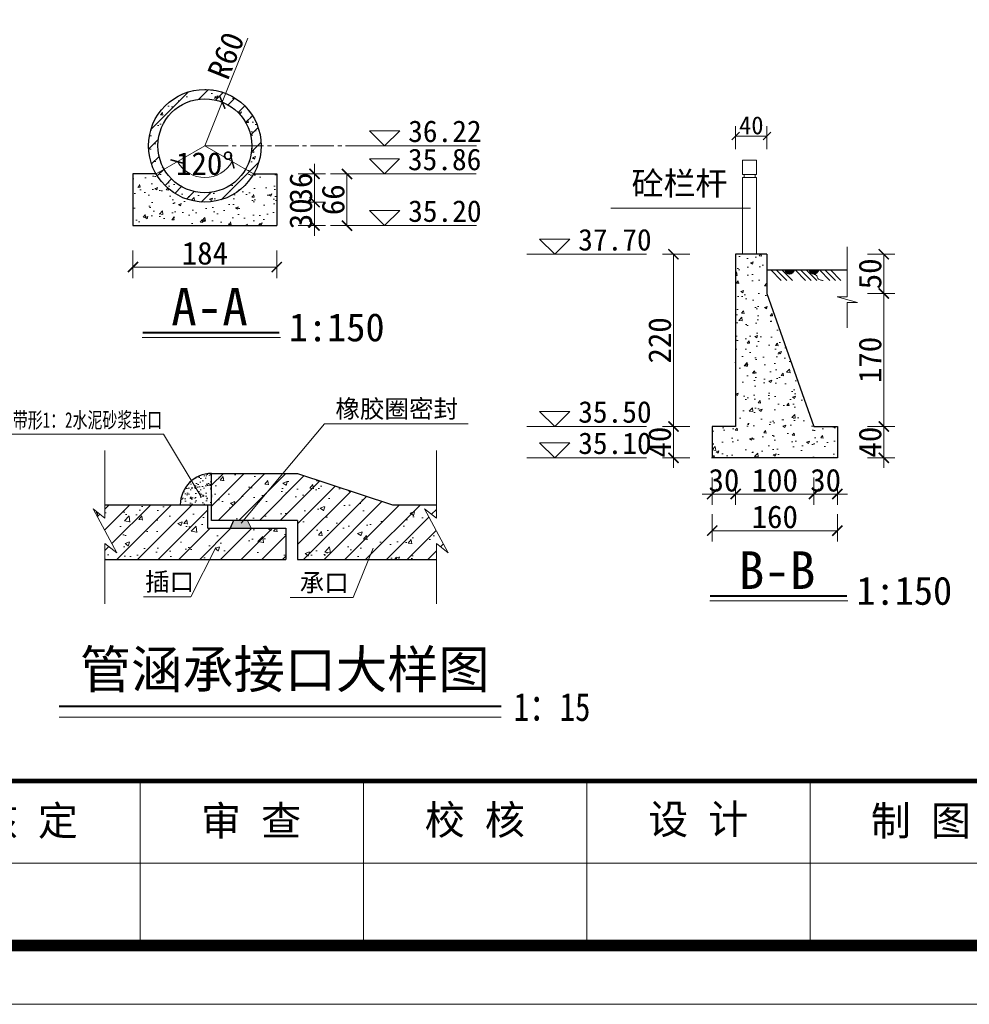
# Model space of a CAD drawing. Extents: x -27255 to 1448651, y 31034 to 8081248.
# Tile 118 of 198: x 583420 to 583542, y 3861350 to 3861476. Entities that reach past the tile are written whole.
import ezdxf
from ezdxf.enums import TextEntityAlignment as Align

# ---------------------------------------------------------------- set-up
doc = ezdxf.new("R2010")
doc.units = 0
doc.header["$PDMODE"] = 32
doc.header["$PDSIZE"] = 0.2
doc.linetypes.add('CENTER2', pattern=[1.125, 0.75, -0.125, 0.125, -0.125])
doc.layers.get('0').update_dxf_attribs({"linetype": 'CONTINUOUS'})
doc.layers.get('Defpoints').update_dxf_attribs({"linetype": 'CONTINUOUS'})
for name, color, linetype, lineweight in [('0.09折线', 6, 'CONTINUOUS', 9), ('0.09标注线', 3, 'CONTINUOUS', 9), ('0.13填充', 8, 'CONTINUOUS', 9), ('0.13文字', 3, 'CONTINUOUS', 13), ('0.30粗线', 7, 'CONTINUOUS', 30), ('图框', 7, 'CONTINUOUS', 20), ('填充', 116, 'CONTINUOUS', 15), ('文字', 7, 'CONTINUOUS', 15), ('细实线', 3, 'CONTINUOUS', 20)]:
    doc.layers.add(name, color=color, linetype=linetype, lineweight=lineweight)
doc.styles.add('-仿宋_GB2312', font='FangSong_GB2312.ttf')
doc.styles.get("Standard").update_dxf_attribs({"font": 'rs.shx', "bigfont": 'hztxt.shx'})
doc.styles.add('宋体', font='FangSong_GB2312.ttf')
doc.dimstyles.get("Standard").update_dxf_attribs({"dimtxt": 0.18, "dimasz": 0.18, "dimexe": 0.18, "dimexo": 0.0625, "dimgap": 0.09, "dimtad": 0, "dimtih": 1, "dimtoh": 1, "dimdec": 4, "dimzin": 0, "dimdsep": 46, "dimtxsty": 'Standard', "dimcen": 0.09, "dimadec": 0, "dimazin": 0, "dimtfac": 1, "dimtdec": 4, "dimtofl": 0, "dimtmove": 0, "dimatfit": 3, "dimfxl": 1, "dimtolj": 1, "dimtzin": 0, "dimarcsym": 0})
pattern_1 = [(45, (532090.3211, 3858746.6318), (-1.325825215, 1.325825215), [])]
pattern_2 = [(50, (532090.321, 3858746.6318), (5.73808146, -0.5020171), [0.6, -6.6]), (355, (532090.321, 3858746.632), (-1.1100107, 6.0175371), [0.48, -5.28]), (100.4514, (532090.7993, 3858746.59), (4.62807505, 5.51551634), [0.5099215, -5.6091369]), (46.1842, (532090.321, 3858748.232), (8.5379284, -1.3241521), [0.9, -9.9]), (96.6356, (532091.033, 3858748.121), (7.4773016, 7.792943), [0.7648823, -8.413704]), (351.1842, (532090.321, 3858748.232), (7.4772956, 7.7929488), [0.72, -7.92]), (21, (532091.121, 3858747.8318), (4.7752564, -3.22095113), [0.6, -6.6]), (326, (532091.121, 3858747.832), (1.94652266, 5.80120036), [0.48, -5.28]), (71.4514, (532091.519, 3858747.5633), (6.721781, 2.580244), [0.5099215, -5.6091369]), (37.5, (532090.3211, 3858746.6318), (0.09727884, 2.66315083), [0, -5.216, 0, -5.36, 0, -5.3]), (7.5, (532090.321, 3858746.6318), (2.1045563, 3.1552937), [0, -3.056, 0, -5.096, 0, -2.02]), (327.5, (532088.5371, 3858746.6318), (4.27057949, -0.18043897), [0, -2, 0, -6.24, 0, -8.28]), (317.5, (532087.737, 3858746.6318), (4.66548935, 0.80083986), [0, -2.6, 0, -4.144, 0, -5.88])]

# ---------------------------------------------------------------- blocks, each defined once
blk = doc.blocks.new('d4trtg')
for p, q in [((656590.24, 3899795.46), (656590.24, 3899655.36)), ((656780.37, 3899795.46), (656780.37, 3899655.36)), ((656970.5, 3899795.46), (656970.5, 3899655.36)), ((657160.63, 3899795.46), (657160.63, 3899655.36))]:
    blk.add_line(p, q)
at = {"lineweight": 0}
for p, q in [((658021.21, 3899725.41), (655949.81, 3899725.41)), ((658071.24, 3899605.33), (653868.4, 3899605.33))]:
    blk.add_line(p, q, dxfattribs=at)
at = {"lineweight": 0, "const_width": 10.01}
blk.add_lwpolyline([(654118.57, 3902527.3), (658021.21, 3902527.3), (658021.21, 3899655.36), (654118.57, 3899655.36)], close=True, dxfattribs=at)
at = {"lineweight": 0, "const_width": 4}
blk.add_lwpolyline([(658021.21, 3899795.46), (654118.57, 3899795.46)], dxfattribs=at)
at = {"char_height": 25.017, "attachment_point": 5, "style": '宋体'}
for s, insert in [('核 定', (656494.55, 3899760.15)), ('审 查', (656684.61, 3899760.17)), ('校 核', (656875.08, 3899760.87)), ('设 计', (657065.28, 3899761.37)), ('制 图', (657254.86, 3899760.21))]:
    blk.add_mtext(s, dxfattribs=dict(at, insert=insert))
blk = doc.blocks.new('_ARCHTICK')
at = {"color": 0, "linetype": 'ByBlock', "const_width": 0.15}
blk.add_lwpolyline([(-0.5, -0.5), (0.5, 0.5)], dxfattribs=at)
blk = doc.blocks.new('*D4332')
at = {"layer": '0.13文字', "color": 0, "lineweight": 9}
for p, q in [((583434.62, 3861446.67), (583434.62, 3861443.17)), ((583453.02, 3861446.67), (583453.02, 3861443.17)), ((583434.62, 3861444.57), (583453.02, 3861444.57))]:
    blk.add_line(p, q, dxfattribs=at)
at = {"layer": 'Defpoints', "color": 0, "lineweight": 13}
for p in [(583434.62, 3861449.87), (583453.02, 3861449.87), (583453.02, 3861444.57)]:
    blk.add_point(p, dxfattribs=at)
at = {"layer": '0.13文字', "color": 0, "lineweight": 9, "xscale": 1.3, "yscale": 1.3, "zscale": 1.3, "rotation": 180}
blk.add_blockref('_ARCHTICK', (583434.62, 3861444.57), dxfattribs=at)
at = {"layer": '0.13文字', "color": 0, "lineweight": 9, "xscale": 1.3, "yscale": 1.3, "zscale": 1.3}
blk.add_blockref('_ARCHTICK', (583453.02, 3861444.57), dxfattribs=at)
at = {"layer": '0.13文字', "color": 0, "lineweight": 13, "insert": (583443.82, 3861446.32), "char_height": 2.9, "attachment_point": 5, "style": '-仿宋_GB2312'}
blk.add_mtext('\\A1;184', dxfattribs=at)
blk = doc.blocks.new('*D4333')
at = {"layer": '0.13文字', "color": 0, "lineweight": 9}
for p, q in [((583457.84, 3861452.87), (583457.84, 3861454.17)), ((583455.74, 3861452.87), (583459.24, 3861452.87)), ((583457.84, 3861449.87), (583457.84, 3861452.87)), ((583455.74, 3861449.87), (583459.24, 3861449.87)), ((583457.84, 3861449.87), (583457.84, 3861448.57))]:
    blk.add_line(p, q, dxfattribs=at)
at = {"layer": 'Defpoints', "color": 0, "lineweight": 13}
for p in [(583443.82, 3861452.87), (583457.84, 3861452.87), (583453.02, 3861449.87)]:
    blk.add_point(p, dxfattribs=at)
at = {"layer": '0.13文字', "color": 0, "lineweight": 9, "xscale": 1.3, "yscale": 1.3, "zscale": 1.3}
for p, rotation in [((583457.84, 3861452.87), 270), ((583457.84, 3861449.87), 90)]:
    blk.add_blockref('_ARCHTICK', p, dxfattribs=dict(at, rotation=rotation))
at = {"layer": '0.13文字', "color": 0, "lineweight": 13, "insert": (583456.09, 3861451.37), "char_height": 2.9, "attachment_point": 5, "rotation": 90, "style": '-仿宋_GB2312'}
blk.add_mtext('\\A1;30', dxfattribs=at)
blk = doc.blocks.new('*D4334')
at = {"layer": '0.13文字', "color": 0, "lineweight": 9}
for p, q in [((583457.84, 3861456.47), (583457.84, 3861457.77)), ((583455.74, 3861456.47), (583459.24, 3861456.47)), ((583457.84, 3861452.87), (583457.84, 3861456.47)), ((583455.74, 3861452.87), (583459.24, 3861452.87)), ((583457.84, 3861452.87), (583457.84, 3861451.57))]:
    blk.add_line(p, q, dxfattribs=at)
at = {"layer": 'Defpoints', "color": 0, "lineweight": 13}
for p in [(583453.02, 3861456.47), (583457.84, 3861456.47), (583443.82, 3861452.87)]:
    blk.add_point(p, dxfattribs=at)
at = {"layer": '0.13文字', "color": 0, "lineweight": 9, "xscale": 1.3, "yscale": 1.3, "zscale": 1.3}
for p, rotation in [((583457.84, 3861456.47), 270), ((583457.84, 3861452.87), 90)]:
    blk.add_blockref('_ARCHTICK', p, dxfattribs=dict(at, rotation=rotation))
at = {"layer": '0.13文字', "color": 0, "lineweight": 13, "insert": (583456.09, 3861454.67), "char_height": 2.9, "attachment_point": 5, "rotation": 90, "style": '-仿宋_GB2312'}
blk.add_mtext('\\A1;36', dxfattribs=at)
blk = doc.blocks.new('*D4335')
at = {"layer": '0.13文字', "color": 0, "lineweight": 9}
for p, q in [((583459.88, 3861456.47), (583463.38, 3861456.47)), ((583461.98, 3861456.47), (583461.98, 3861449.87)), ((583459.88, 3861449.87), (583463.38, 3861449.87))]:
    blk.add_line(p, q, dxfattribs=at)
at = {"layer": 'Defpoints', "color": 0, "lineweight": 13}
for p in [(583453.02, 3861456.47), (583453.02, 3861449.87), (583461.98, 3861449.87)]:
    blk.add_point(p, dxfattribs=at)
at = {"layer": '0.13文字', "color": 0, "lineweight": 9, "xscale": 1.3, "yscale": 1.3, "zscale": 1.3}
for p, rotation in [((583461.98, 3861456.47), 90), ((583461.98, 3861449.87), 270)]:
    blk.add_blockref('_ARCHTICK', p, dxfattribs=dict(at, rotation=rotation))
at = {"layer": '0.13文字', "color": 0, "lineweight": 13, "insert": (583460.23, 3861453.17), "char_height": 2.9, "attachment_point": 5, "rotation": 90, "style": '-仿宋_GB2312'}
blk.add_mtext('\\A1;66', dxfattribs=at)
blk = doc.blocks.new('*D4336')
at = {"layer": '0.13文字', "color": 0, "lineweight": 9}
blk.add_arc((583443.82, 3861460.07), 4.05, 210, 330, dxfattribs=at)
at = {"layer": 'Defpoints', "color": 0, "lineweight": 13}
for p in [(583443.82, 3861460.07), (583443.82, 3861460.07), (583437.58, 3861456.47), (583442.43, 3861456.26), (583450.05, 3861456.47)]:
    blk.add_point(p, dxfattribs=at)
at = {"layer": '0.13文字', "color": 0, "lineweight": 9, "xscale": 1.3, "yscale": 1.3, "zscale": 1.3}
for p, rotation in [((583440.31, 3861458.04), 119.9999999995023), ((583447.32, 3861458.04), 60.00000000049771)]:
    blk.add_blockref('_ARCHTICK', p, dxfattribs=dict(at, rotation=rotation))
at = {"layer": '0.13文字', "color": 0, "lineweight": 13, "insert": (583443.82, 3861457.77), "char_height": 2.9, "attachment_point": 5, "style": '-仿宋_GB2312'}
blk.add_mtext('\\A1;120°', dxfattribs=at)
blk = doc.blocks.new('*D4337')
at = {"layer": '0.13文字', "color": 0, "lineweight": 9}
for p in [(583449.3, 3861473.82), (583443.82, 3861460.07)]:
    blk.add_line(p, (583446.04, 3861465.64), dxfattribs=at)
at = {"layer": 'Defpoints', "color": 0, "lineweight": 13}
for p in [(583446.04, 3861465.64), (583443.82, 3861460.07)]:
    blk.add_point(p, dxfattribs=at)
at = {"layer": '0.13文字', "color": 0, "lineweight": 9, "xscale": 1.3, "yscale": 1.3, "zscale": 1.3, "rotation": 248.2733542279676}
blk.add_blockref('_ARCHTICK', (583446.04, 3861465.64), dxfattribs=at)
at = {"layer": '0.13文字', "color": 0, "lineweight": 13, "insert": (583446.52, 3861471.59), "char_height": 2.9, "attachment_point": 5, "rotation": 68.2734, "style": '-仿宋_GB2312'}
blk.add_mtext('\\A1;R60', dxfattribs=at)
blk = doc.blocks.new('*D4339')
at = {"layer": '0.13文字', "color": 0, "lineweight": 9}
for p, q in [((583528.51, 3861446.2), (583532.01, 3861446.2)), ((583530.61, 3861446.2), (583530.61, 3861441.2)), ((583528.51, 3861441.2), (583532.01, 3861441.2))]:
    blk.add_line(p, q, dxfattribs=at)
at = {"layer": 'Defpoints', "color": 0, "lineweight": 13}
for p in [(583511.67, 3861446.2), (583515.67, 3861441.2), (583530.61, 3861441.2)]:
    blk.add_point(p, dxfattribs=at)
at = {"layer": '0.13文字', "color": 0, "lineweight": 9, "xscale": 1.3, "yscale": 1.3, "zscale": 1.3}
for p, rotation in [((583530.61, 3861446.2), 90), ((583530.61, 3861441.2), 270)]:
    blk.add_blockref('_ARCHTICK', p, dxfattribs=dict(at, rotation=rotation))
at = {"layer": '0.13文字', "color": 0, "lineweight": 13, "insert": (583528.86, 3861443.7), "char_height": 2.9, "attachment_point": 5, "rotation": 90, "style": '-仿宋_GB2312'}
blk.add_mtext('\\A1;50', dxfattribs=at)
blk = doc.blocks.new('*D4340')
at = {"layer": '0.13文字', "color": 0, "lineweight": 9}
for p, q in [((583528.51, 3861441.2), (583532.01, 3861441.2)), ((583530.61, 3861441.2), (583530.61, 3861424.2)), ((583528.51, 3861424.2), (583532.01, 3861424.2))]:
    blk.add_line(p, q, dxfattribs=at)
at = {"layer": 'Defpoints', "color": 0, "lineweight": 13}
for p in [(583515.67, 3861441.2), (583521.67, 3861424.2), (583530.61, 3861424.2)]:
    blk.add_point(p, dxfattribs=at)
at = {"layer": '0.13文字', "color": 0, "lineweight": 9, "xscale": 1.3, "yscale": 1.3, "zscale": 1.3}
for p, rotation in [((583530.61, 3861441.2), 90), ((583530.61, 3861424.2), 270)]:
    blk.add_blockref('_ARCHTICK', p, dxfattribs=dict(at, rotation=rotation))
at = {"layer": '0.13文字', "color": 0, "lineweight": 13, "insert": (583528.86, 3861432.7), "char_height": 2.9, "attachment_point": 5, "rotation": 90, "style": '-仿宋_GB2312'}
blk.add_mtext('\\A1;170', dxfattribs=at)
blk = doc.blocks.new('*D4341')
at = {"layer": '0.13文字', "color": 0, "lineweight": 9}
for p, q in [((583530.61, 3861424.2), (583530.61, 3861425.5)), ((583528.51, 3861424.2), (583532.01, 3861424.2)), ((583530.61, 3861424.2), (583530.61, 3861420.2)), ((583528.51, 3861420.2), (583532.01, 3861420.2)), ((583530.61, 3861420.2), (583530.61, 3861418.9))]:
    blk.add_line(p, q, dxfattribs=at)
at = {"layer": 'Defpoints', "color": 0, "lineweight": 13}
for p in [(583521.67, 3861424.2), (583524.67, 3861420.2), (583530.61, 3861420.2)]:
    blk.add_point(p, dxfattribs=at)
at = {"layer": '0.13文字', "color": 0, "lineweight": 9, "xscale": 1.3, "yscale": 1.3, "zscale": 1.3}
for p, rotation in [((583530.61, 3861424.2), 270), ((583530.61, 3861420.2), 90)]:
    blk.add_blockref('_ARCHTICK', p, dxfattribs=dict(at, rotation=rotation))
at = {"layer": '0.13文字', "color": 0, "lineweight": 13, "insert": (583528.86, 3861422.2), "char_height": 2.9, "attachment_point": 5, "rotation": 90, "style": '-仿宋_GB2312'}
blk.add_mtext('\\A1;40', dxfattribs=at)
blk = doc.blocks.new('*D4342')
at = {"layer": '0.13文字', "color": 0, "lineweight": 9}
for p, q in [((583505.82, 3861446.2), (583502.32, 3861446.2)), ((583503.72, 3861446.2), (583503.72, 3861424.2)), ((583505.82, 3861424.2), (583502.32, 3861424.2))]:
    blk.add_line(p, q, dxfattribs=at)
at = {"layer": 'Defpoints', "color": 0, "lineweight": 13}
for p in [(583511.67, 3861446.2), (583503.72, 3861424.2), (583511.67, 3861424.2)]:
    blk.add_point(p, dxfattribs=at)
at = {"layer": '0.13文字', "color": 0, "lineweight": 9, "xscale": 1.3, "yscale": 1.3, "zscale": 1.3}
for p, rotation in [((583503.72, 3861446.2), 90), ((583503.72, 3861424.2), 270)]:
    blk.add_blockref('_ARCHTICK', p, dxfattribs=dict(at, rotation=rotation))
at = {"layer": '0.13文字', "color": 0, "lineweight": 13, "insert": (583501.97, 3861435.2), "char_height": 2.9, "attachment_point": 5, "rotation": 90, "style": '-仿宋_GB2312'}
blk.add_mtext('\\A1;220', dxfattribs=at)
blk = doc.blocks.new('*D4343')
at = {"layer": '0.13文字', "color": 0, "lineweight": 9}
for p, q in [((583503.72, 3861424.2), (583503.72, 3861425.5)), ((583505.82, 3861424.2), (583502.32, 3861424.2)), ((583503.72, 3861424.2), (583503.72, 3861420.2)), ((583505.82, 3861420.2), (583502.32, 3861420.2)), ((583503.72, 3861420.2), (583503.72, 3861418.9))]:
    blk.add_line(p, q, dxfattribs=at)
at = {"layer": 'Defpoints', "color": 0, "lineweight": 13}
for p in [(583508.67, 3861424.2), (583503.72, 3861420.2), (583508.67, 3861420.2)]:
    blk.add_point(p, dxfattribs=at)
at = {"layer": '0.13文字', "color": 0, "lineweight": 9, "xscale": 1.3, "yscale": 1.3, "zscale": 1.3}
for p, rotation in [((583503.72, 3861424.2), 270), ((583503.72, 3861420.2), 90)]:
    blk.add_blockref('_ARCHTICK', p, dxfattribs=dict(at, rotation=rotation))
at = {"layer": '0.13文字', "color": 0, "lineweight": 13, "insert": (583501.97, 3861422.2), "char_height": 2.9, "attachment_point": 5, "rotation": 90, "style": '-仿宋_GB2312'}
blk.add_mtext('\\A1;40', dxfattribs=at)
blk = doc.blocks.new('*D4351')
at = {"layer": '0.13文字', "color": 0, "lineweight": 9}
for p, q in [((583508.67, 3861417.67), (583508.67, 3861414.17)), ((583511.67, 3861417.67), (583511.67, 3861414.17)), ((583508.67, 3861415.57), (583507.37, 3861415.57)), ((583508.67, 3861415.57), (583511.67, 3861415.57)), ((583511.67, 3861415.57), (583512.97, 3861415.57))]:
    blk.add_line(p, q, dxfattribs=at)
at = {"layer": 'Defpoints', "color": 0, "lineweight": 13}
for p in [(583511.67, 3861424.2), (583508.67, 3861420.2), (583511.67, 3861415.57)]:
    blk.add_point(p, dxfattribs=at)
at = {"layer": '0.13文字', "color": 0, "lineweight": 9, "xscale": 1.3, "yscale": 1.3, "zscale": 1.3}
blk.add_blockref('_ARCHTICK', (583508.67, 3861415.57), dxfattribs=at)
at = {"layer": '0.13文字', "color": 0, "lineweight": 9, "xscale": 1.3, "yscale": 1.3, "zscale": 1.3, "rotation": 180}
blk.add_blockref('_ARCHTICK', (583511.67, 3861415.57), dxfattribs=at)
at = {"layer": '0.13文字', "color": 0, "lineweight": 13, "insert": (583510.17, 3861417.32), "char_height": 2.9, "attachment_point": 5, "style": '-仿宋_GB2312'}
blk.add_mtext('\\A1;30', dxfattribs=at)
blk = doc.blocks.new('*D4352')
at = {"layer": '0.13文字', "color": 0, "lineweight": 9}
for p, q in [((583511.67, 3861417.67), (583511.67, 3861414.17)), ((583521.67, 3861417.67), (583521.67, 3861414.17)), ((583511.67, 3861415.57), (583521.67, 3861415.57))]:
    blk.add_line(p, q, dxfattribs=at)
at = {"layer": 'Defpoints', "color": 0, "lineweight": 13}
for p in [(583511.67, 3861424.2), (583521.67, 3861424.2), (583521.67, 3861415.57)]:
    blk.add_point(p, dxfattribs=at)
at = {"layer": '0.13文字', "color": 0, "lineweight": 9, "xscale": 1.3, "yscale": 1.3, "zscale": 1.3, "rotation": 180}
blk.add_blockref('_ARCHTICK', (583511.67, 3861415.57), dxfattribs=at)
at = {"layer": '0.13文字', "color": 0, "lineweight": 9, "xscale": 1.3, "yscale": 1.3, "zscale": 1.3}
blk.add_blockref('_ARCHTICK', (583521.67, 3861415.57), dxfattribs=at)
at = {"layer": '0.13文字', "color": 0, "lineweight": 13, "insert": (583516.67, 3861417.32), "char_height": 2.9, "attachment_point": 5, "style": '-仿宋_GB2312'}
blk.add_mtext('\\A1;100', dxfattribs=at)
blk = doc.blocks.new('*D4353')
at = {"layer": '0.13文字', "color": 0, "lineweight": 9}
for p, q in [((583521.67, 3861417.67), (583521.67, 3861414.17)), ((583524.67, 3861417.67), (583524.67, 3861414.17)), ((583521.67, 3861415.57), (583520.37, 3861415.57)), ((583521.67, 3861415.57), (583524.67, 3861415.57)), ((583524.67, 3861415.57), (583525.97, 3861415.57))]:
    blk.add_line(p, q, dxfattribs=at)
at = {"layer": 'Defpoints', "color": 0, "lineweight": 13}
for p in [(583521.67, 3861424.2), (583524.67, 3861424.2), (583524.67, 3861415.57)]:
    blk.add_point(p, dxfattribs=at)
at = {"layer": '0.13文字', "color": 0, "lineweight": 9, "xscale": 1.3, "yscale": 1.3, "zscale": 1.3}
blk.add_blockref('_ARCHTICK', (583521.67, 3861415.57), dxfattribs=at)
at = {"layer": '0.13文字', "color": 0, "lineweight": 9, "xscale": 1.3, "yscale": 1.3, "zscale": 1.3, "rotation": 180}
blk.add_blockref('_ARCHTICK', (583524.67, 3861415.57), dxfattribs=at)
at = {"layer": '0.13文字', "color": 0, "lineweight": 13, "insert": (583523.17, 3861417.32), "char_height": 2.9, "attachment_point": 5, "style": '-仿宋_GB2312'}
blk.add_mtext('\\A1;30', dxfattribs=at)
blk = doc.blocks.new('*D4354')
at = {"layer": '0.13文字', "color": 0, "lineweight": 9}
for p, q in [((583508.67, 3861412.99), (583508.67, 3861409.49)), ((583524.67, 3861412.99), (583524.67, 3861409.49)), ((583524.67, 3861410.89), (583508.67, 3861410.89))]:
    blk.add_line(p, q, dxfattribs=at)
at = {"layer": 'Defpoints', "color": 0, "lineweight": 13}
for p in [(583524.67, 3861424.2), (583508.67, 3861420.2), (583508.67, 3861410.89)]:
    blk.add_point(p, dxfattribs=at)
at = {"layer": '0.13文字', "color": 0, "lineweight": 9, "xscale": 1.3, "yscale": 1.3, "zscale": 1.3, "rotation": 180}
blk.add_blockref('_ARCHTICK', (583508.67, 3861410.89), dxfattribs=at)
at = {"layer": '0.13文字', "color": 0, "lineweight": 9, "xscale": 1.3, "yscale": 1.3, "zscale": 1.3}
blk.add_blockref('_ARCHTICK', (583524.67, 3861410.89), dxfattribs=at)
at = {"layer": '0.13文字', "color": 0, "lineweight": 13, "insert": (583516.67, 3861412.64), "char_height": 2.9, "attachment_point": 5, "style": '-仿宋_GB2312'}
blk.add_mtext('\\A1;160', dxfattribs=at)

msp = doc.modelspace()

# ---------------------------------------------------------------- hatches: boundary and pattern name
at = {"lineweight": 13}
msp.add_hatch(color=256, dxfattribs=at).paths.add_polyline_path([(583447.48758, 3861412.20772), (583447.04325, 3861411.20772), (583449.7229, 3861411.20772), (583449.27857, 3861412.20772)])
at = {"layer": '0.13填充'}
h = msp.add_hatch(color=7, dxfattribs=at)
edge = h.paths.add_edge_path()
edge.add_ellipse((583518.56483, 3861444.34369), major_axis=(0, -0.73325), ratio=0.964264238, start_angle=-79.1227045, end_angle=79.1227045, ccw=False)
edge.add_line((583517.87048, 3861444.20532), (583519.25918, 3861444.20532))
h = msp.add_hatch(color=7, dxfattribs=at)
edge = h.paths.add_edge_path()
edge.add_ellipse((583521.67487, 3861444.34369), major_axis=(0, -0.73325), ratio=0.964264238, start_angle=-79.1227045, end_angle=79.1227045, ccw=False)
edge.add_line((583520.98052, 3861444.20532), (583522.36922, 3861444.20532))
at = {"layer": '0.13文字', "lineweight": 13}
h = msp.add_hatch(dxfattribs=at)
h.set_pattern_fill('AR-CONC', color=256, scale=0.02, style=0)
h.set_pattern_definition([(50, (583436.6154, 3861452.8652), (3.6437, -0.3188), [0.381, -4.191]), (355, (583436.6154, 3861452.8652), (-0.70486, 3.8211), [0.3048, -3.3528]), (100.45, (583436.919, 3861452.8387), (2.93885, 3.50233), [0.3238, -3.5618]), (46.184, (583436.6154, 3861453.8812), (5.4216, -0.8408), [0.5715, -6.2865]), (96.636, (583437.067, 3861453.811), (4.7481, 4.9485), [0.4857, -5.3427]), (351.184, (583436.6154, 3861453.881), (4.7481, 4.9485), [0.4572, -5.0292]), (21, (583437.1234, 3861453.6272), (3.0323, -2.0453), [0.381, -4.191]), (326, (583437.1234, 3861453.6272), (1.23604, 3.68376), [0.3048, -3.3528]), (71.451, (583437.376, 3861453.4568), (4.2683, 1.63846), [0.3238, -3.5618]), (37.5, (583436.6154, 3861452.8652), (0.06177, 1.6911), [0, -3.31216, 0, -3.4036, 0, -3.3655]), (7.5, (583436.6154, 3861452.8652), (1.3364, 2.00361), [0, -1.94056, 0, -3.23596, 0, -1.2827]), (327.5, (583435.4826, 3861452.8652), (2.71181, -0.114575), [0, -1.27, 0, -3.9624, 0, -5.2578]), (317.5, (583434.9746, 3861452.8652), (2.96258, 0.50853), [0, -1.651, 0, -2.63144, 0, -3.7338])])
h.paths.add_polyline_path([(583449.81541, 3861460.06524, -0.131652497), (583449.01156, 3861457.06524), (583450.05079, 3861456.46524, 0.131652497), (583451.01541, 3861460.06524, 1), (583436.61541, 3861460.06524, 0.131652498), (583437.58003, 3861456.46524), (583438.61926, 3861457.06524, -0.131652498), (583437.81541, 3861460.06524, -1)])
h.paths.add_polyline_path([(583438.61926, 3861457.06524), (583437.58003, 3861456.46524, 0.57735027), (583450.05079, 3861456.46524), (583449.01156, 3861457.06524, -0.57735027)])
h = msp.add_hatch(dxfattribs=at)
h.set_pattern_fill('ANSI31', color=256, scale=0.5, style=0)
h.set_pattern_definition([(45, (583436.6154, 3861452.8652), (-1.12253, 1.12253), [])])
h.paths.add_polyline_path([(583450.05079, 3861456.46524), (583449.01156, 3861457.06524, -0.57735027), (583438.61926, 3861457.06524), (583437.58003, 3861456.46524, 0.57735027)])
h.paths.add_polyline_path([(583437.58003, 3861456.46524), (583438.61926, 3861457.06524, -0.131652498), (583437.81541, 3861460.06524, -1), (583449.81541, 3861460.06524, -0.131652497), (583449.01156, 3861457.06524), (583450.05079, 3861456.46524, 0.131652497), (583451.01541, 3861460.06524, 1), (583436.61541, 3861460.06524, 0.131652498)])
h = msp.add_hatch(dxfattribs=at)
h.set_pattern_fill('AR-CONC', color=256, scale=0.02, style=0)
h.set_pattern_definition([(50, (594710.8736, 3867103.724), (3.6436934, -0.3187817), [0.381, -4.191]), (355, (594710.8736, 3867103.724), (-0.7048565, 3.8211329), [0.3048, -3.3528]), (100.451, (594711.1773, 3867103.6974), (2.93885, 3.5023338), [0.3238, -3.5618]), (46.1842, (594710.8736, 3867104.74), (5.4215808, -0.8408466), [0.5715, -6.2865]), (96.6356, (594711.3254, 3867104.67), (4.7480847, 4.9485111), [0.4857, -5.3427]), (351.184, (594710.8736, 3867104.74), (4.748092, 4.9485024), [0.4572, -5.0292]), (21, (594711.3816, 3867104.486), (3.0322976, -2.0453104), [0.381, -4.191]), (326, (594711.3816, 3867104.486), (1.2360406, 3.6837593), [0.3048, -3.3528]), (71.4514, (594711.6343, 3867104.3155), (4.2683298, 1.6384572), [0.3238, -3.5618]), (37.5, (594710.8736, 3867103.724), (0.06177207, 1.69110078), [0, -3.31216, 0, -3.4036, 0, -3.3655]), (7.5, (594710.8736, 3867103.724), (1.33639325, 2.0036115), [0, -1.94056, 0, -3.23596, 0, -1.2827]), (327.5, (594709.7408, 3867103.724), (2.7118119, -0.11457488), [0, -1.27, 0, -3.9624, 0, -5.2578]), (317.5, (594709.2328, 3867103.724), (2.96258363, 0.5085298), [0, -1.651, 0, -2.63144, 0, -3.7338])])
h.paths.add_polyline_path([(583437.58003, 3861456.46524), (583434.61541, 3861456.46524), (583434.61541, 3861449.86524), (583453.01541, 3861449.86524), (583453.01541, 3861456.46524), (583450.05079, 3861456.46524, -0.577350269)])
h = msp.add_hatch(dxfattribs=at)
h.set_pattern_fill('AR-CONC', color=256, scale=0.02, style=0)
h.set_pattern_definition([(50, (583508.6672, 3861420.2048), (3.6437, -0.31878), [0.381, -4.191]), (355, (583508.6672, 3861420.205), (-0.70486, 3.82113), [0.3048, -3.3528]), (100.451, (583508.971, 3861420.1783), (2.93885, 3.50233), [0.3238, -3.5618]), (46.184, (583508.667, 3861421.221), (5.4216, -0.84085), [0.5715, -6.2865]), (96.636, (583509.119, 3861421.151), (4.7481, 4.9485), [0.4857, -5.3427]), (351.184, (583508.667, 3861421.221), (4.7481, 4.9485), [0.4572, -5.0292]), (21, (583509.1752, 3861420.9668), (3.0323, -2.0453), [0.381, -4.191]), (326, (583509.1752, 3861420.967), (1.23604, 3.68376), [0.3048, -3.3528]), (71.451, (583509.428, 3861420.7964), (4.26833, 1.63846), [0.3238, -3.5618]), (37.5, (583508.6672, 3861420.2048), (0.06177, 1.6911), [0, -3.31216, 0, -3.4036, 0, -3.3655]), (7.5, (583508.6672, 3861420.2048), (1.33639, 2.00361), [0, -1.94056, 0, -3.23596, 0, -1.2827]), (327.5, (583507.5344, 3861420.2048), (2.71181, -0.114575), [0, -1.27, 0, -3.9624, 0, -5.2578]), (317.5, (583507.0264, 3861420.2048), (2.96258, 0.50853), [0, -1.651, 0, -2.63144, 0, -3.7338])])
h.paths.add_polyline_path([(583515.66721, 3861441.20488), (583515.66721, 3861446.20488), (583511.66721, 3861446.20488), (583511.66721, 3861424.20488), (583508.66721, 3861424.20488), (583508.66721, 3861420.20483), (583524.66721, 3861420.20486), (583524.66721, 3861424.2049), (583521.66721, 3861424.20488)])
at = {"layer": '填充', "lineweight": 13}
h = msp.add_hatch(dxfattribs=at)
h.set_pattern_fill('AR-SAND', color=256, scale=0.5, style=0)
h.set_pattern_definition([(37.5, (532090.3211, 3858746.63175), (-0.031496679, 0.963411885), [0, -0.76, 0, -0.85, 0, -0.8125]), (7.5, (532090.3211, 3858746.6318), (0.884888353, 1.411073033), [0, -0.41, 0, -0.685, 0, -0.2625]), (327.5, (532089.7061, 3858746.63175), (1.557070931, 0.002829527), [0, -0.25, 0, -0.9, 0, -1.175]), (317.5, (532089.7061, 3858746.6318), (1.503063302, 0.438837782), [0, -0.125, 0, -0.59, 0, -0.675])])
h.paths.add_polyline_path([(583444.18023, 3861414.20772), (583444.68023, 3861414.20772), (583444.68023, 3861418.20772, 0.414213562), (583440.68023, 3861414.20772)])
h = msp.add_hatch(dxfattribs=at)
h.set_pattern_fill('ANSI31', color=256, scale=15, style=0)
h.set_pattern_definition(pattern_1)
h.paths.add_polyline_path([(583444.68023, 3861418.20772), (583444.68023, 3861412.20772), (583448.77165, 3861412.20772), (583453.8126, 3861418.20772)])
h.paths.add_polyline_path([(583455.68023, 3861418.20772), (583453.8126, 3861418.20772), (583448.77165, 3861412.20772), (583455.68023, 3861412.20772), (583455.68023, 3861407.20772), (583473.4208, 3861407.20772), (583473.4208, 3861409.26779), (583474.92653, 3861408.06004), (583471.91507, 3861413.69773), (583473.4208, 3861412.48998), (583473.4208, 3861414.20772), (583467.80758, 3861414.20772)])
h = msp.add_hatch(dxfattribs=at)
h.set_pattern_fill('AR-CONC', color=256, scale=0.8, style=0)
h.set_pattern_definition(pattern_2)
h.paths.add_polyline_path([(583444.68023, 3861418.20772), (583444.68023, 3861412.20772), (583448.77165, 3861412.20772), (583453.8126, 3861418.20772)])
h.paths.add_polyline_path([(583455.68023, 3861418.20772), (583453.8126, 3861418.20772), (583448.77165, 3861412.20772), (583455.68023, 3861412.20772), (583455.68023, 3861407.20772), (583473.4208, 3861407.20772), (583473.4208, 3861409.26779), (583474.92653, 3861408.06004), (583471.91507, 3861413.69773), (583473.4208, 3861412.48998), (583473.4208, 3861414.20772), (583467.80758, 3861414.20772)])
h = msp.add_hatch(dxfattribs=at)
h.set_pattern_fill('ANSI31', color=256, scale=15, style=0)
h.set_pattern_definition(pattern_1)
h.paths.add_polyline_path([(583454.18023, 3861407.20772), (583454.18023, 3861411.20772), (583444.18023, 3861411.20772), (583444.18023, 3861414.20772), (583431.0415, 3861414.20772), (583431.0415, 3861412.48998), (583429.53577, 3861413.69773), (583432.54723, 3861408.06004), (583431.0415, 3861409.26779), (583431.0415, 3861407.20772)])
h = msp.add_hatch(dxfattribs=at)
h.set_pattern_fill('AR-CONC', color=256, scale=0.8, style=0)
h.set_pattern_definition(pattern_2)
h.paths.add_polyline_path([(583454.18023, 3861407.20772), (583454.18023, 3861411.20772), (583444.18023, 3861411.20772), (583444.18023, 3861414.20772), (583431.0415, 3861414.20772), (583431.0415, 3861412.48998), (583429.53577, 3861413.69773), (583432.54723, 3861408.06004), (583431.0415, 3861409.26779), (583431.0415, 3861407.20772)])

# ---------------------------------------------------------------- linework, layer by layer
msp.add_line((583447.48758, 3861412.20772, 24.8), (583447.04325, 3861411.20772, 24.8))
at = {"lineweight": 13}
msp.add_line((583449.27857, 3861412.20772, 24.8), (583449.7229, 3861411.20772, 24.8), dxfattribs=at)
at = {"layer": '0.09折线', "color": 4}
for p, q in [((583512.54488, 3861456.40488), (583512.54488, 3861458.20488)), ((583512.54488, 3861458.20488), (583514.34488, 3861458.20488)), ((583512.54488, 3861456.40488), (583512.54488, 3861458.20488)), ((583512.54488, 3861458.20488), (583514.34488, 3861458.20488)), ((583512.54488, 3861456.40488), (583512.54488, 3861458.20488)), ((583512.54488, 3861458.20488), (583514.34488, 3861458.20488)), ((583514.34488, 3861456.40488), (583514.34488, 3861458.20488)), ((583514.34488, 3861456.40488), (583514.34488, 3861458.20488)), ((583514.34488, 3861456.40488), (583514.34488, 3861458.20488)), ((583512.54488, 3861456.40488), (583514.34488, 3861456.40488)), ((583512.54488, 3861456.40488), (583514.34488, 3861456.40488)), ((583512.54488, 3861456.40488), (583514.34488, 3861456.40488)), ((583512.54488, 3861456.00488), (583514.34488, 3861456.00488)), ((583512.54488, 3861456.00488), (583512.54488, 3861446.20488)), ((583512.54488, 3861456.00488), (583514.34488, 3861456.00488)), ((583512.54488, 3861456.00488), (583512.54488, 3861446.20488)), ((583512.54488, 3861456.00488), (583514.34488, 3861456.00488)), ((583512.54488, 3861456.00488), (583512.54488, 3861446.20488)), ((583512.74488, 3861456.00488), (583512.74488, 3861456.40488)), ((583512.74488, 3861456.00488), (583512.74488, 3861456.40488)), ((583512.74488, 3861456.00488), (583512.74488, 3861456.40488)), ((583514.14488, 3861456.00488), (583514.14488, 3861456.40488)), ((583514.14488, 3861456.00488), (583514.14488, 3861456.40488)), ((583514.14488, 3861456.00488), (583514.14488, 3861456.40488)), ((583514.34488, 3861446.20488), (583514.34488, 3861456.00488)), ((583514.34488, 3861446.20488), (583514.34488, 3861456.00488)), ((583514.34488, 3861446.20488), (583514.34488, 3861456.00488))]:
    msp.add_line(p, q, dxfattribs=at)
at = {"layer": '0.09标注线'}
for p, q in [((583464.87419, 3861461.98997), (583466.79892, 3861460.06524)), ((583468.72366, 3861461.98997), (583464.87419, 3861461.98997)), ((583466.79892, 3861460.06524), (583468.72366, 3861461.98997)), ((583478.52821, 3861460.06524), (583463.23015, 3861460.06524)), ((583464.84419, 3861458.38997), (583466.76892, 3861456.46524)), ((583468.69366, 3861458.38997), (583464.84419, 3861458.38997)), ((583466.76892, 3861456.46524), (583468.69366, 3861458.38997)), ((583478.49821, 3861456.46524), (583463.20015, 3861456.46524)), ((583464.87419, 3861451.78997), (583466.79892, 3861449.86524)), ((583468.72366, 3861451.78997), (583464.87419, 3861451.78997)), ((583466.79892, 3861449.86524), (583468.72366, 3861451.78997)), ((583495.73094, 3861452.09472), (583513.55522, 3861452.09472)), ((583478.52821, 3861449.86524), (583463.23015, 3861449.86524)), ((583486.61065, 3861448.12961), (583488.53538, 3861446.20488)), ((583490.46012, 3861448.12961), (583486.61065, 3861448.12961)), ((583488.53538, 3861446.20488), (583490.46012, 3861448.12961)), ((583500.26467, 3861446.20488), (583484.96661, 3861446.20488)), ((583486.61065, 3861426.12961), (583488.53538, 3861424.20488)), ((583490.46012, 3861426.12961), (583486.61065, 3861426.12961)), ((583488.53538, 3861424.20488), (583490.46012, 3861426.12961)), ((583500.26467, 3861424.20488), (583484.96661, 3861424.20488)), ((583486.61065, 3861422.12962), (583488.53538, 3861420.20488)), ((583490.46012, 3861422.12962), (583486.61065, 3861422.12962)), ((583488.53538, 3861420.20488), (583490.46012, 3861422.12962))]:
    msp.add_line(p, q, dxfattribs=at)
at = {"layer": '0.13填充', "lineweight": 40, "ltscale": 0.005}
for p, q in [((583435.86708, 3861436.22224), (583453.31567, 3861436.22224)), ((583508.41867, 3861402.56136), (583525.86726, 3861402.56136))]:
    msp.add_line(p, q, dxfattribs=at)
at = {"layer": '0.13填充', "ltscale": 0.005}
for p, q in [((583435.80003, 3861435.58633), (583453.47689, 3861435.58633)), ((583508.35163, 3861401.92545), (583526.02848, 3861401.92545))]:
    msp.add_line(p, q, dxfattribs=at)
at = {"layer": '0.13填充', "color": 7, "lineweight": 40, "ltscale": 0.005}
msp.add_line((583425.2105, 3861388.44909, 49.6), (583481.7018, 3861388.44909, 49.6), dxfattribs=at)
at = {"layer": '0.13填充', "color": 7, "ltscale": 0.005}
msp.add_line((583425.2105, 3861387.06172, 49.6), (583481.7018, 3861387.06172, 49.6), dxfattribs=at)
at = {"layer": '0.13文字', "lineweight": 13}
msp.add_line((583500.26467, 3861420.20488), (583484.96661, 3861420.20488), dxfattribs=at)
at = {"layer": '0.30粗线'}
for p, q in [((583437.58003, 3861456.46524), (583434.61541, 3861456.46524)), ((583434.61541, 3861456.46524), (583434.61541, 3861449.86524)), ((583450.05079, 3861456.46524), (583453.01541, 3861456.46524)), ((583453.01541, 3861456.46524), (583453.01541, 3861449.86524)), ((583434.61541, 3861449.86524), (583453.01541, 3861449.86524)), ((583515.66721, 3861446.20488), (583511.66721, 3861446.20488)), ((583511.66721, 3861446.20488), (583511.66721, 3861424.20488)), ((583515.66721, 3861446.20488), (583515.66721, 3861441.20488)), ((583515.66721, 3861444.20488), (583525.94447, 3861444.20488)), ((583515.66721, 3861441.20488), (583521.66721, 3861424.20488)), ((583508.66721, 3861424.20488), (583508.66721, 3861420.20483)), ((583511.66721, 3861424.20488), (583508.66721, 3861424.20488)), ((583521.66721, 3861424.20488), (583524.66721, 3861424.2049)), ((583524.66721, 3861424.2049), (583524.66721, 3861420.2049)), ((583508.66721, 3861420.20488), (583508.66721, 3861420.20483)), ((583524.66721, 3861420.20486), (583508.66721, 3861420.20483))]:
    msp.add_line(p, q, dxfattribs=at)
at = {"layer": '0.30粗线', "color": 7, "lineweight": 30}
for p, q in [((583444.68023, 3861412.20772, 24.8), (583444.68023, 3861418.20772, 24.8)), ((583444.68023, 3861418.20772, 24.8), (583455.68023, 3861418.20772, 24.8)), ((583455.68023, 3861418.20772, 24.8), (583467.80758, 3861414.20772, 24.8)), ((583431.0415, 3861414.20772, 24.8), (583444.18023, 3861414.20772, 24.8)), ((583444.18023, 3861411.20772, 24.8), (583444.18023, 3861414.20772, 24.8)), ((583444.18023, 3861414.20772, 24.8), (583444.68023, 3861414.20772, 24.8)), ((583467.80758, 3861414.20772, 24.8), (583473.4208, 3861414.20772, 24.8)), ((583455.68023, 3861412.20772, 24.8), (583444.68023, 3861412.20772, 24.8)), ((583455.68023, 3861412.20772, 24.8), (583455.68023, 3861407.20772, 24.8)), ((583444.18023, 3861411.20772, 24.8), (583454.18023, 3861411.20772, 24.8)), ((583454.18023, 3861411.20772, 24.8), (583454.18023, 3861407.20772, 24.8)), ((583431.0415, 3861407.20772, 24.8), (583454.18023, 3861407.20772, 24.8)), ((583455.68023, 3861407.20772, 24.8), (583473.4208, 3861407.20772, 24.8))]:
    msp.add_line(p, q, dxfattribs=at)
at = {"layer": '0.30粗线'}
for radius in [7.2, 6]:
    msp.add_circle((583443.81541, 3861460.06524), radius, dxfattribs=at)
at = {"layer": '0.30粗线', "color": 7, "lineweight": 30}
msp.add_arc((583444.68023, 3861414.20772, 24.8), 4, 90, 180, dxfattribs=at)
at = {"layer": '细实线', "color": 3, "lineweight": 15}
for p, q in [((583443.81541, 3861460.06524), (583437.58003, 3861456.46524)), ((583443.81541, 3861460.06524), (583450.05079, 3861456.46524)), ((583525.94447, 3861447.15924), (583525.94447, 3861440.75867)), ((583524.63947, 3861440.75867), (583525.94447, 3861440.75867)), ((583527.24948, 3861440.02535), (583524.63947, 3861440.75867)), ((583525.94447, 3861440.02535), (583525.94447, 3861436.82176)), ((583525.94447, 3861440.02535), (583527.24948, 3861440.02535)), ((583459.1264, 3861424.53249, 24.8), (583448.45509, 3861411.83094, 24.8)), ((583477.48508, 3861424.53249, 24.8), (583459.1264, 3861424.53249, 24.8)), ((583438.52942, 3861423.1992, 24.8), (583417.84997, 3861423.1992, 24.8)), ((583438.52942, 3861423.1992, 24.8), (583443.35333, 3861415.20114, 24.8)), ((583431.0415, 3861421.11812, 24.8), (583431.0415, 3861412.48998, 24.8)), ((583473.4208, 3861421.11812, 24.8), (583473.4208, 3861412.48998, 24.8)), ((583431.0415, 3861412.48998, 24.8), (583429.53577, 3861413.69773, 24.8)), ((583432.54723, 3861408.06004, 24.8), (583429.53577, 3861413.69773, 24.8)), ((583473.4208, 3861412.48998, 24.8), (583471.91507, 3861413.69773, 24.8)), ((583474.92653, 3861408.06004, 24.8), (583471.91507, 3861413.69773, 24.8)), ((583431.0415, 3861409.26779, 24.8), (583431.0415, 3861401.5602, 24.8)), ((583432.54723, 3861408.06004, 24.8), (583431.0415, 3861409.26779, 24.8)), ((583442.04225, 3861402.45746, 24.8), (583445.20909, 3861408.72881, 24.8)), ((583462.78275, 3861402.33211, 24.8), (583465.33122, 3861408.66597, 24.8)), ((583473.4208, 3861409.26779, 24.8), (583473.4208, 3861401.5602, 24.8)), ((583474.92653, 3861408.06004, 24.8), (583473.4208, 3861409.26779, 24.8)), ((583442.04225, 3861402.45746, 24.8), (583435.96744, 3861402.45746, 24.8)), ((583462.78275, 3861402.33211, 24.8), (583454.71331, 3861402.33211, 24.8))]:
    msp.add_line(p, q, dxfattribs=at)
at = {"layer": '细实线', "color": 1, "linetype": 'CENTER2', "lineweight": 13, "ltscale": 4}
msp.add_line((583443.81541, 3861460.06524), (583475.30471, 3861460.06524), dxfattribs=at)
at = {"layer": '细实线', "color": 7, "ltscale": 5}
for p, q in [((583516.15524, 3861444.20532), (583517.49626, 3861442.8643)), ((583516.86483, 3861444.20532), (583518.20586, 3861442.8643)), ((583517.57443, 3861444.20532), (583518.91545, 3861442.8643)), ((583519.26528, 3861444.20532), (583520.6063, 3861442.8643)), ((583519.97488, 3861444.20532), (583521.3159, 3861442.8643)), ((583520.68447, 3861444.20532), (583522.0255, 3861442.8643)), ((583522.37533, 3861444.20532), (583523.71635, 3861442.8643)), ((583523.08492, 3861444.20532), (583524.42594, 3861442.8643)), ((583523.79452, 3861444.20532), (583525.13554, 3861442.8643))]:
    msp.add_line(p, q, dxfattribs=at)
at = {"layer": '细实线', "color": 7, "lineweight": 20, "ltscale": 5, "start_tangent": (0.999064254, 0.043250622), "end_tangent": (0.999505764, -0.031436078)}
msp.add_spline([(583521.70555, 3861443.6139), (583522.00639, 3861443.49774), (583522.08374, 3861443.36915), (583522.12228, 3861443.19553), (583522.25533, 3861443.03455), (583522.45449, 3861442.9338), (583522.87533, 3861442.8643)], degree=3, dxfattribs=at)

# ---------------------------------------------------------------- block references
at = {"layer": '图框', "xscale": 0.1501499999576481, "yscale": 0.1501500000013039, "zscale": 0.15015}
msp.add_blockref('d4trtg', (484848.52942, 3275824.63796), dxfattribs=at)

# ---------------------------------------------------------------- texts
at = {"color": 7, "style": '-仿宋_GB2312', "width": 0.8}
msp.add_text('1：15', height=3.6, dxfattribs=at).set_placement((583488.19761, 3861388.35126, 49.6), align=Align.MIDDLE)
at = {"layer": '0.09标注线', "insert": (583498.37417, 3861456.75382, -1.05849), "char_height": 2.99, "attachment_point": 1, "style": '-仿宋_GB2312'}
msp.add_mtext('砼栏杆', dxfattribs=at)
at = {"layer": '0.13文字', "lineweight": 13, "insert": (583491.54147, 3861423.44359), "char_height": 2.76, "width": 2.76, "attachment_point": 1, "style": '-仿宋_GB2312'}
msp.add_mtext('35.10', dxfattribs=at)
at = {"layer": '文字', "color": 7, "attachment_point": 1, "style": '-仿宋_GB2312'}
for s, insert, char_height, width in [('A-A', (583439.51308, 3861441.90626), 4.8, 45.6164618), ('1:150', (583454.55154, 3861438.67977), 3.6, 12.3474569), ('B-B', (583512.06467, 3861408.24538), 4.8, 45.6164618), ('1:150', (583527.10313, 3861405.01889), 3.6, 12.3474569), ('管涵承接口大样图', (583427.84291, 3861395.57044, 49.6), 4.8, 156.0332549)]:
    msp.add_mtext(s, dxfattribs=dict(at, insert=insert, char_height=char_height, width=width))
at = {"layer": '细实线', "color": 3, "lineweight": 15, "style": '-仿宋_GB2312'}
for s, p in [('橡胶圈密封', (583460.50199, 3861425.31099, 24.8)), ('插口', (583436.18034, 3861403.21152, 24.8)), ('承口', (583455.92782, 3861403.08618, 24.8))]:
    msp.add_text(s, height=2.3, dxfattribs=at).set_placement(p)
at = {"layer": '细实线', "color": 3, "lineweight": 15, "style": '-仿宋_GB2312', "width": 0.7}
msp.add_text('带形1：2水泥砂浆封口', height=2, dxfattribs=at).set_placement((583419.26573, 3861424.02887, 24.8))
at = {"layer": '细实线', "color": 3, "lineweight": 15, "char_height": 2.76, "width": 2.76, "attachment_point": 1, "style": '-仿宋_GB2312'}
for s, insert in [('36.22', (583469.80501, 3861463.30395)), ('35.86', (583469.77501, 3861459.70395)), ('35.20', (583469.80501, 3861453.10395)), ('37.70', (583491.54147, 3861449.44359)), ('35.50', (583491.54147, 3861427.44359))]:
    msp.add_mtext(s, dxfattribs=dict(at, insert=insert))

# ---------------------------------------------------------------- dimensions: what is measured, and where the dimension line sits
at = {"layer": '0.13文字', "lineweight": 13}
dim = msp.add_radius_dim(center=(583443.81541, 3861460.06524), mpoint=(583446.03648, 3861465.639), dimstyle='Standard', override={"dimtxt": 2.9, "dimasz": 1.3, "dimexe": 1.4, "dimexo": 1.8, "dimgap": 0.3, "dimtad": 1, "dimtih": 0, "dimtoh": 0, "dimdec": 0, "dimlfac": 10, "dimtxsty": '-仿宋_GB2312', "dimblk": 'ARCHTICK', "dimtdec": 0, "dimtix": 1, "dimtofl": 1, "dimtmove": 2, "dimfxl": 2.1, "dimfxlon": 1, "dimlwd": 9, "dimlwe": 9}, dxfattribs=at)
dim.commit()
dim.dimension.update_dxf_attribs({"geometry": '*D4337', "text_midpoint": (583446.52302, 3861471.58741)})
msp.add_linear_dim(base=(583515.66721, 3861461.3113), p1=(583511.66721, 3861446.20488), p2=(583515.66721, 3861446.20488), dimstyle='Standard', override={"dimtxt": 2.3, "dimasz": 1, "dimexe": 1.25, "dimexo": 1.5, "dimgap": 0.2, "dimtad": 1, "dimtih": 0, "dimtoh": 0, "dimdec": 0, "dimlfac": 10, "dimtxsty": '-仿宋_GB2312', "dimblk": 'ARCHTICK', "dimtdec": 0, "dimtix": 1, "dimtofl": 1, "dimtmove": 2, "dimfxl": 1.7, "dimfxlon": 1, "dimlwd": 9, "dimlwe": 9}, dxfattribs=at).render()
dim = msp.add_angular_dim_2l(base=(583442.43095, 3861456.26145), line1=((583443.81541, 3861460.06524), (583437.58003, 3861456.46524)), line2=((583443.81541, 3861460.06524), (583450.05079, 3861456.46524)), dimstyle='Standard', override={"dimtxt": 2.9, "dimasz": 1.3, "dimexe": 1.4, "dimexo": 1.8, "dimgap": 0.3, "dimtad": 1, "dimtih": 0, "dimtoh": 0, "dimdec": 0, "dimlfac": 10, "dimtxsty": '-仿宋_GB2312', "dimblk": 'ARCHTICK', "dimtdec": 0, "dimtix": 1, "dimtofl": 1, "dimtmove": 2, "dimfxl": 2.1, "dimfxlon": 1, "dimlwd": 9, "dimlwe": 9}, dxfattribs=at)
dim.commit()
dim.dimension.update_dxf_attribs({"geometry": '*D4336', "text_midpoint": (583443.81541, 3861457.76733)})
for base, p1, p2, picture, middle in [((583457.83753, 3861456.46524), (583443.81541, 3861452.86524), (583453.01541, 3861456.46524), '*D4334', (583456.08753, 3861454.66524)), ((583461.98015, 3861449.86524), (583453.01541, 3861456.46524), (583453.01541, 3861449.86524), '*D4335', (583460.23015, 3861453.16524)), ((583457.83753, 3861452.86524), (583453.01541, 3861449.86524), (583443.81541, 3861452.86524), '*D4333', (583456.08753, 3861451.36524)), ((583503.7212, 3861424.20488), (583511.66721, 3861446.20488), (583511.66724, 3861424.20488), '*D4342', (583501.9712, 3861435.20488)), ((583530.61015, 3861441.20488), (583511.66721, 3861446.20488), (583515.66721, 3861441.20488), '*D4339', (583528.86015, 3861443.70488)), ((583530.61015, 3861424.20488), (583515.66721, 3861441.20488), (583521.66721, 3861424.20488), '*D4340', (583528.86015, 3861432.70488)), ((583503.7212, 3861420.20483), (583508.66721, 3861424.20488), (583508.66721, 3861420.20483), '*D4343', (583501.9712, 3861422.20485)), ((583530.61015, 3861420.2049), (583521.66721, 3861424.20488), (583524.66721, 3861420.2049), '*D4341', (583528.86015, 3861422.20489))]:
    dim = msp.add_linear_dim(base=base, p1=p1, p2=p2, angle=90, dimstyle='Standard', override={"dimtxt": 2.9, "dimasz": 1.3, "dimexe": 1.4, "dimexo": 1.8, "dimgap": 0.3, "dimtad": 1, "dimtih": 0, "dimtoh": 0, "dimdec": 0, "dimlfac": 10, "dimtxsty": '-仿宋_GB2312', "dimblk": 'ARCHTICK', "dimtdec": 0, "dimtix": 1, "dimtofl": 1, "dimtmove": 2, "dimfxl": 2.1, "dimfxlon": 1, "dimlwd": 9, "dimlwe": 9}, dxfattribs=at)
    dim.commit()
    dim.dimension.update_dxf_attribs({"geometry": picture, "text_midpoint": middle})
for base, p1, p2, picture, middle in [((583453.01541, 3861444.5688), (583434.61541, 3861449.86524), (583453.01541, 3861449.86524), '*D4332', (583443.81541, 3861446.3188)), ((583511.66721, 3861415.57025), (583508.66721, 3861420.20488), (583511.66721, 3861424.20488), '*D4351', (583510.16721, 3861417.32025)), ((583508.66721, 3861410.88695), (583524.66721, 3861424.20488), (583508.66721, 3861420.20483), '*D4354', (583516.66721, 3861412.63695)), ((583521.66721, 3861415.57025), (583511.66721, 3861424.20488), (583521.66721, 3861424.20488), '*D4352', (583516.66721, 3861417.32025)), ((583524.66721, 3861415.57025), (583521.66721, 3861424.20488), (583524.66721, 3861424.20488), '*D4353', (583523.16721, 3861417.32025))]:
    dim = msp.add_linear_dim(base=base, p1=p1, p2=p2, dimstyle='Standard', override={"dimtxt": 2.9, "dimasz": 1.3, "dimexe": 1.4, "dimexo": 1.8, "dimgap": 0.3, "dimtad": 1, "dimtih": 0, "dimtoh": 0, "dimdec": 0, "dimlfac": 10, "dimtxsty": '-仿宋_GB2312', "dimblk": 'ARCHTICK', "dimtdec": 0, "dimtix": 1, "dimtofl": 1, "dimtmove": 2, "dimfxl": 2.1, "dimfxlon": 1, "dimlwd": 9, "dimlwe": 9}, dxfattribs=at)
    dim.commit()
    dim.dimension.update_dxf_attribs({"geometry": picture, "text_midpoint": middle})

doc.saveas('drawing.dxf')
